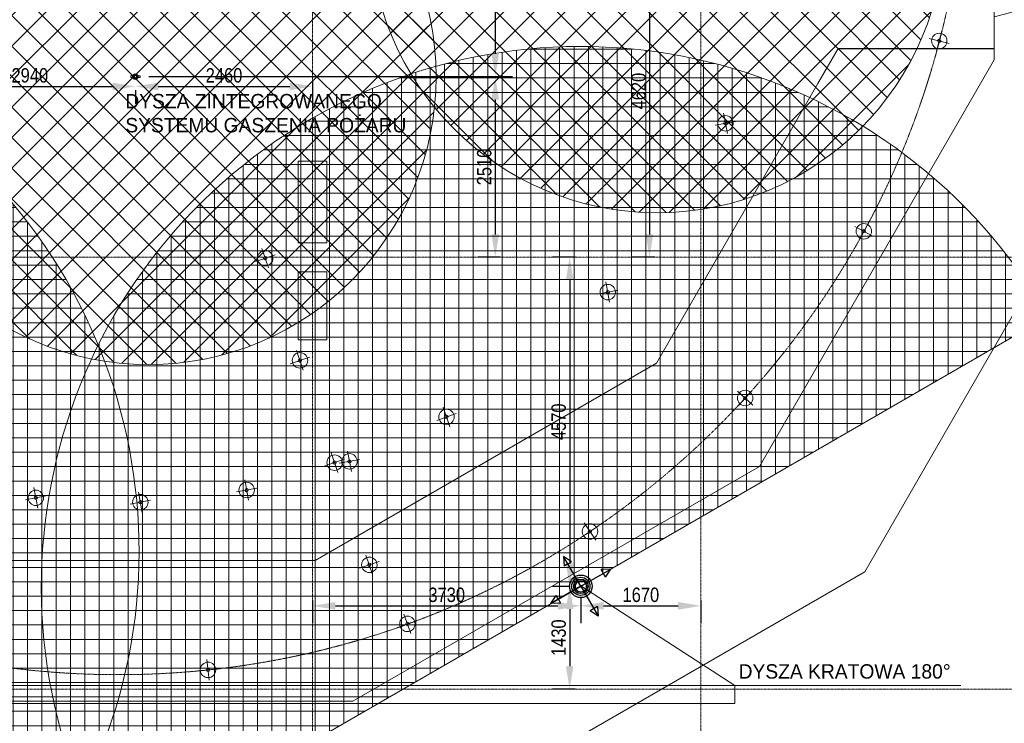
# Model space of a CAD drawing. Header units: centimetres. Extents: x -1589 to 108054, y -205274 to 31709.
# Tile 4 of 256: x 42002 to 55692, y -185036 to -175260. Entities that reach past the tile are written whole.
import ezdxf

# ---------------------------------------------------------------- set-up
doc = ezdxf.new("R2010")
doc.units = ezdxf.units.CM
doc.header["$LTSCALE"] = 0.01
doc.header["$MEASUREMENT"] = 0
doc.linetypes.add('Kropki i Kreski', pattern=[72, 36, -18, 0, -18])
for name, color, linetype in [('2_stropy.K_IR', 7, 'Continuous'), ('2_ściany wewnętrzne.ISTN', 7, 'Continuous'), ('2_ściany zewnętrzne.ISTN', 7, 'Continuous'), ('3_oświetlenie.K_IR', 7, 'Continuous'), ('4_osie.ISTN', 7, 'Continuous'), ('_KD', 7, 'Continuous'), ('_WOD-KAN', 7, 'Continuous')]:
    doc.layers.add(name, color=color, linetype=linetype)
for name, color, linetype, lineweight in [('A-ANNO-DIMS', 7, 'Continuous', 30), ('A-ANNO-NOTE', 7, 'Continuous', 30), ('A-DETL-GENF', 7, 'Continuous', 18), ('A-DETL-THIN', 7, 'Continuous', 18), ('F-SPRN', 7, 'Continuous', 18), ('P-PIPE', 7, 'Continuous', 9)]:
    doc.layers.add(name, color=color, linetype=linetype, lineweight=lineweight)
doc.styles.add('Arial Narrow', font='ARIALN.TTF', dxfattribs={"height": 200})
doc.styles.add('GENERATED_STYLE_1', font='txt')
doc.dimstyles.new('Przekątna', dxfattribs={"dimscale": 304.8, "dimtxt": 204.686195, "dimasz": 1.041667, "dimexe": 0.787402, "dimexo": 0.492126, "dimgap": 0.164042, "dimtad": 1, "dimdec": 0, "dimrnd": 10, "dimzin": 0, "dimdsep": 46, "dimtxsty": 'Arial Narrow', "dimsah": 1, "dimcen": 0.09, "dimazin": 0, "dimtfac": 1, "dimtdec": 4, "dimtix": 1, "dimtmove": 0, "dimatfit": 3, "dimfxl": 1, "dimtvp": 1, "dimtolj": 1, "dimtzin": 0, "dimarcsym": 2})
pattern_1 = [(0, (-62690.67, -200869.6), (0, 200), []), (90, (-62690.67, -200869.6), (-200, 1e-14), [])]
pattern_2 = [(45, (-62690.67, -200869.6), (-212.132, 212.132), []), (135, (-62690.67, -200869.6), (-212.132, -212.132), [])]

# ---------------------------------------------------------------- blocks, each defined once
blk = doc.blocks.new('VF Grate Nozzle Assembly1 - 20_ Grate Nozzle 90 Degree 2-1656473-Poziom płyty DIFFS_ RMS')
at = {"layer": 'F-SPRN', "color": 30, "true_color": 0xff8000}
blk.add_line((0, -7500), (0, 7500), dxfattribs=at)
for radius, start, end in [(7500, 270, 90), (76.2, 0, 180), (12.7, 0, 180), (76.2, 180, 0), (12.7, 180, 0)]:
    blk.add_arc((0, 0), radius, start, end, dxfattribs=at)
blk = doc.blocks.new('dysza DIFFS - dysza DIFFS-123941-Poziom płyty DIFFS_ RMS')
at = {"layer": 'F-SPRN', "color": 30, "true_color": 0xff8000}
for p, q in [((-27, 3), (-27, 0)), ((-27, 0), (-27, -3)), ((-19, 19), (-22, 16)), ((-17, 21), (-19, 19)), ((0, 27), (-3, 27)), ((3, 27), (0, 27)), ((19, 19), (17, 21)), ((22, 16), (19, 19)), ((27, 0), (27, 3)), ((27, -3), (27, 0)), ((-22, -16), (-19, -19)), ((-19, -19), (-17, -21)), ((-3, -27), (0, -27)), ((0, -27), (3, -27)), ((17, -21), (19, -19)), ((19, -19), (22, -16))]:
    blk.add_line(p, q, dxfattribs=at)
for centre, radius, start, end in [((0, 0), 37.5, 0, 180), ((0, 0), 37.5, 180, 0), ((0, 0), 33.8, 360, 180), ((0, 0), 33.8, 180, 360), ((0, 0), 26.9, 360, 180), ((-24, 3), 2.7, 105, 180), ((0, 0), 26.9, 180, 360), ((-20, 14), 2.7, 136, 196), ((0, 0), 20, 0, 180), ((0, 0), 20, 360, 180), ((0, 0), 20, 180, 0), ((0, 0), 20, 180, 360), ((-15, 19), 2.7, 61, 136), ((-15, 0), 1.01, 90, 270), ((-15, 0), 1.01, 270, 90), ((-11, 9), 1.01, 230, 50), ((-11, 9), 1.01, 50, 230), ((-3, 24), 2.7, 90, 150), ((0, 15), 1.01, 0, 180), ((0, 15), 1.01, 180, 360), ((3, 24), 2.7, 30, 90), ((11, 9), 1.01, 130, 310), ((11, 9), 1.01, 310, 130), ((15, 19), 2.7, 44, 119), ((15, 0), 1.01, 90, 270), ((15, 0), 1.01, 270, 90), ((20, 14), 2.7, 344, 44), ((24, 3), 2.7, 360, 75), ((-24, -3), 2.7, 180, 255), ((-20, -14), 2.7, 164, 224), ((-15, -19), 2.7, 224, 299), ((-11, -9), 1.01, 310, 130), ((-11, -9), 1.01, 130, 310), ((-3, -24), 2.7, 210, 270), ((0, -15), 1.01, 0, 180), ((0, -15), 1.01, 180, 360), ((3, -24), 2.7, 270, 330), ((11, -9), 1.01, 50, 230), ((11, -9), 1.01, 230, 50), ((15, -19), 2.7, 241, 316), ((20, -14), 2.7, 316, 16), ((24, -3), 2.7, 285, 360)]:
    blk.add_arc(centre, radius, start, end, dxfattribs=at)
blk = doc.blocks.new('Coupling - Grooved - Standard-V4-Poziom płyty DIFFS_ RMS')
at = {"layer": 'P-PIPE', "color": 30, "lineweight": 13, "true_color": 0xff8000}
for p, q in [((106236, 24831), (106236, 24806)), ((106253, 24831), (106236, 24831)), ((106236, 24806), (106253, 24806)), ((106253, 24831), (106266, 24831)), ((106266, 24806), (106253, 24806)), ((106337, 24831), (106350, 24831)), ((106350, 24806), (106337, 24806)), ((106367, 24831), (106350, 24831)), ((106350, 24806), (106367, 24806)), ((106367, 24806), (106367, 24831))]:
    blk.add_line(p, q, dxfattribs=at)
for start, end in [(0, 180), (166.6488, 180), (180, 0), (180, 193.3512), (160.5288, 163.5177), (196.4823, 199.4712), (17.0436, 19.4712), (340.5288, 342.9564), (0, 13.3512), (346.6488, 0)]:
    blk.add_arc((106301, 24818), 38.1, start, end, dxfattribs=at)
blk = doc.blocks.new('*D689')
at = {"layer": 'A-ANNO-DIMS', "color": 0, "lineweight": -2}
for p, q in [((50678, -173943), (50520, -173943)), ((50760, -174260), (50760, -178243)), ((50835, -178561), (50520, -178561))]:
    blk.add_line(p, q, dxfattribs=at)
at = {"layer": 'A-ANNO-DIMS', "color": 0}
for points in [[(50813, -174260), (50707, -174260), (50760, -173943)], [(50707, -178243), (50813, -178243), (50760, -178561)]]:
    blk.add_solid(points, dxfattribs=at)
at = {"layer": 'Defpoints', "color": 0}
for p in [(50828, -173943), (50760, -178561), (50985, -178561)]:
    blk.add_point(p, dxfattribs=at)
at = {"layer": 'A-ANNO-DIMS', "color": 0, "lineweight": 5, "insert": (50608, -176252), "char_height": 200, "attachment_point": 5, "rotation": 89.9999, "style": 'Arial Narrow'}
blk.add_mtext('\\A1;4620', dxfattribs=at)
blk = doc.blocks.new('*D692')
at = {"layer": 'A-ANNO-DIMS', "color": 0, "lineweight": -2}
for p, q in [((49804, -183283), (49804, -183644)), ((46074, -183329), (46074, -183644)), ((46392, -183404), (49486, -183404))]:
    blk.add_line(p, q, dxfattribs=at)
at = {"layer": 'A-ANNO-DIMS', "color": 0}
for points in [[(46392, -183351), (46392, -183457), (46074, -183404)], [(49486, -183457), (49486, -183351), (49804, -183404)]]:
    blk.add_solid(points, dxfattribs=at)
at = {"layer": 'Defpoints', "color": 0}
for p in [(49804, -183133), (46074, -183179), (49804, -183404)]:
    blk.add_point(p, dxfattribs=at)
at = {"layer": 'A-ANNO-DIMS', "color": 0, "lineweight": 5, "insert": (47939, -183252), "char_height": 200, "attachment_point": 5, "rotation": 359.9999, "style": 'Arial Narrow'}
blk.add_mtext('\\A1;3730', dxfattribs=at)
blk = doc.blocks.new('*D693')
at = {"layer": 'A-ANNO-DIMS', "color": 0, "lineweight": -2}
for p, q in [((49804, -183283), (49804, -183644)), ((50121, -183404), (51157, -183404)), ((51474, -183329), (51474, -183644))]:
    blk.add_line(p, q, dxfattribs=at)
at = {"layer": 'A-ANNO-DIMS', "color": 0}
for points in [[(50121, -183351), (50121, -183457), (49804, -183404)], [(51157, -183457), (51157, -183351), (51474, -183404)]]:
    blk.add_solid(points, dxfattribs=at)
at = {"layer": 'Defpoints', "color": 0}
for p in [(49804, -183133), (51474, -183179), (51474, -183404)]:
    blk.add_point(p, dxfattribs=at)
at = {"layer": 'A-ANNO-DIMS', "color": 0, "lineweight": 5, "insert": (50639, -183252), "char_height": 200, "attachment_point": 5, "rotation": 359.9999, "style": 'Arial Narrow'}
blk.add_mtext('\\A1;1670', dxfattribs=at)
blk = doc.blocks.new('*D694')
at = {"layer": 'A-ANNO-DIMS', "color": 0, "lineweight": -2}
for p, q in [((49724, -178561), (49409, -178561)), ((49649, -178878), (49649, -182815)), ((49646, -183133), (49409, -183133))]:
    blk.add_line(p, q, dxfattribs=at)
at = {"layer": 'A-ANNO-DIMS', "color": 0}
for points in [[(49702, -178878), (49596, -178878), (49649, -178561)], [(49596, -182815), (49702, -182815), (49649, -183133)]]:
    blk.add_solid(points, dxfattribs=at)
at = {"layer": 'Defpoints', "color": 0}
for p in [(49874, -178561), (49649, -183133), (49796, -183133)]:
    blk.add_point(p, dxfattribs=at)
at = {"layer": 'A-ANNO-DIMS', "color": 0, "lineweight": 5, "insert": (49497, -180847), "char_height": 200, "attachment_point": 5, "rotation": 89.9999, "style": 'Arial Narrow'}
blk.add_mtext('\\A1;4570', dxfattribs=at)
blk = doc.blocks.new('*D695')
at = {"layer": 'A-ANNO-DIMS', "color": 0, "lineweight": -2}
for p, q in [((49646, -183133), (49409, -183133)), ((49649, -183450), (49649, -184243)), ((49724, -184561), (49409, -184561))]:
    blk.add_line(p, q, dxfattribs=at)
at = {"layer": 'A-ANNO-DIMS', "color": 0}
for points in [[(49702, -183450), (49596, -183450), (49649, -183133)], [(49596, -184243), (49702, -184243), (49649, -184561)]]:
    blk.add_solid(points, dxfattribs=at)
at = {"layer": 'Defpoints', "color": 0}
for p in [(49796, -183133), (49649, -184561), (49874, -184561)]:
    blk.add_point(p, dxfattribs=at)
at = {"layer": 'A-ANNO-DIMS', "color": 0, "lineweight": 5, "insert": (49497, -183847), "char_height": 200, "attachment_point": 5, "rotation": 89.9999, "style": 'Arial Narrow'}
blk.add_mtext('\\A1;1430', dxfattribs=at)
blk = doc.blocks.new('*D708')
at = {"layer": 'A-ANNO-DIMS', "color": 0, "lineweight": -2}
for p, q in [((40674, -176112), (40674, -176427)), ((40992, -176187), (43293, -176187)), ((43611, -176239), (43611, -176427))]:
    blk.add_line(p, q, dxfattribs=at)
at = {"layer": 'A-ANNO-DIMS', "color": 0}
for points in [[(40992, -176134), (40992, -176239), (40674, -176187)], [(43293, -176239), (43293, -176134), (43611, -176187)]]:
    blk.add_solid(points, dxfattribs=at)
at = {"layer": 'Defpoints', "color": 0}
for p in [(40674, -175962), (43611, -176089), (43611, -176187)]:
    blk.add_point(p, dxfattribs=at)
at = {"layer": 'A-ANNO-DIMS', "color": 0, "lineweight": 5, "insert": (42143, -176034), "char_height": 200, "attachment_point": 5, "rotation": 359.9999, "style": 'Arial Narrow'}
blk.add_mtext('\\A1;2940', dxfattribs=at)
blk = doc.blocks.new('*D709')
at = {"layer": 'A-ANNO-DIMS', "color": 0, "lineweight": -2}
for p, q in [((43928, -176187), (45757, -176187)), ((46074, -176112), (46074, -176427)), ((43611, -176239), (43611, -176427))]:
    blk.add_line(p, q, dxfattribs=at)
at = {"layer": 'A-ANNO-DIMS', "color": 0}
for points in [[(43928, -176134), (43928, -176240), (43611, -176187)], [(45757, -176240), (45757, -176134), (46074, -176187)]]:
    blk.add_solid(points, dxfattribs=at)
at = {"layer": 'Defpoints', "color": 0}
for p in [(46074, -175962), (43611, -176089), (46074, -176187)]:
    blk.add_point(p, dxfattribs=at)
at = {"layer": 'A-ANNO-DIMS', "color": 0, "lineweight": 5, "insert": (44843, -176034), "char_height": 200, "attachment_point": 5, "rotation": 359.9999, "style": 'Arial Narrow'}
blk.add_mtext('\\A1;2460', dxfattribs=at)
blk = doc.blocks.new('*D710')
at = {"layer": 'A-ANNO-DIMS', "color": 0, "lineweight": -2}
for p, q in [((48688, -172561), (48374, -172561)), ((48614, -172878), (48614, -175734)), ((43798, -176051), (48854, -176051))]:
    blk.add_line(p, q, dxfattribs=at)
at = {"layer": 'A-ANNO-DIMS', "color": 0}
for points in [[(48667, -172878), (48561, -172878), (48614, -172561)], [(48561, -175734), (48667, -175734), (48614, -176051)]]:
    blk.add_solid(points, dxfattribs=at)
at = {"layer": 'Defpoints', "color": 0}
for p in [(48838, -172561), (43648, -176051), (48614, -176051)]:
    blk.add_point(p, dxfattribs=at)
at = {"layer": 'A-ANNO-DIMS', "color": 0, "lineweight": 5, "insert": (48462, -174306), "char_height": 200, "attachment_point": 5, "rotation": 89.9999, "style": 'Arial Narrow'}
blk.add_mtext('\\A1;3490', dxfattribs=at)
blk = doc.blocks.new('*D711')
at = {"layer": 'A-ANNO-DIMS', "color": 0, "lineweight": -2}
for p, q in [((43798, -176051), (48854, -176051)), ((48614, -176369), (48614, -178243)), ((48688, -178561), (48374, -178561))]:
    blk.add_line(p, q, dxfattribs=at)
at = {"layer": 'A-ANNO-DIMS', "color": 0}
for points in [[(48667, -176369), (48561, -176369), (48614, -176051)], [(48561, -178243), (48667, -178243), (48614, -178561)]]:
    blk.add_solid(points, dxfattribs=at)
at = {"layer": 'Defpoints', "color": 0}
for p in [(43648, -176051), (48614, -178561), (48838, -178561)]:
    blk.add_point(p, dxfattribs=at)
at = {"layer": 'A-ANNO-DIMS', "color": 0, "lineweight": 5, "insert": (48462, -177306), "char_height": 200, "attachment_point": 5, "rotation": 89.9999, "style": 'Arial Narrow'}
blk.add_mtext('\\A1;2510', dxfattribs=at)

msp = doc.modelspace()

# ---------------------------------------------------------------- hatches: boundary and pattern name
at = {"layer": 'A-DETL-GENF', "true_color": 0x34cb9d}
h = msp.add_hatch(dxfattribs=at)
h.set_pattern_fill('FP_7', color=113, style=0, pattern_type=2)
h.set_pattern_definition(pattern_1)
h.paths.add_polyline_path([(42656.57172, -186389.12222), (42804.12359, -186121.07182), (42940.61927, -185847.22605), (43065.83158, -185568.04072), (43179.55211, -185283.98049), (43281.59159, -184995.51815), (43371.78018, -184703.13383), (43449.96777, -184407.31417), (43516.02423, -184108.55152), (43569.83961, -183807.34316), (43611.32434, -183504.19041), (43640.40938, -183199.59783), (43657.04631, -182894.07241), (43661.20744, -182588.12264), (43652.88586, -182282.25776), (43632.0954, -181976.98685), (43598.87068, -181672.818), (43553.26698, -181370.25746), (43495.36023, -181069.80883), (43425.24679, -180771.97216), (43343.04336, -180477.24319), (43248.88676, -180186.11244), (43142.93371, -179899.0645), (43025.36055, -179616.5771), (42896.36297, -179339.12044), (42756.15569, -179067.15631), (42604.97205, -178801.13736), (42443.06368, -178541.50636), (42270.70008, -178288.69544), (42088.16812, -178043.12537), (41895.77161, -177805.20489), (41693.83076, -177575.32999), (41482.68171, -177353.88327), (41262.67587, -177141.23331), (41034.17943, -176937.73405), (40797.57269, -176743.72419), (40553.24948, -176559.52663), (40301.61643, -176385.44796), (40043.09237, -176221.77792), (39778.10758, -176068.78891), (39507.10311, -175926.73558), (39230.53001, -175795.85435), (38948.84862, -175676.36307), (38662.52776, -175568.46061), (38372.04399, -175472.32658), (38077.88079, -175388.12097), (37780.52776, -175315.98393), (37480.47982, -175256.03554), (37178.23638, -175208.37557), (36874.30048, -175173.08334), (36569.17799, -175150.2176), (36263.37677, -175139.8164), (35957.40578, -175141.89706), (35651.77429, -175156.45611), (35346.99099, -175183.46932), (35043.56316, -175222.89173), (34741.99583, -175274.65773), (34442.79092, -175338.68115), (34146.44644, -175414.85543), (33853.45562, -175503.0538), (33564.30611, -175603.12945), (33279.47918, -175714.91581), (32999.44888, -175838.22684), (32724.68131, -175972.85728), (32455.63379, -176118.58307), (32192.75412, -176275.16165), (31936.47983, -176442.33241), (31687.23748, -176619.81712), (31445.4419, -176807.32037), (31211.49553, -177004.53009), (30985.78776, -177211.11802), (30768.69425, -177426.74033), (30560.57633, -177651.03814), (30361.7804, -177883.63813), (30172.63734, -178124.15315), (29993.46194, -178372.18289), (29824.55244, -178627.31453), (29666.18997, -178889.12343), (42556.69319, -186331.45734)])
h.paths.add_polyline_path([(32988.24627, -173493.71959), (33294.11115, -173485.39801), (33599.38207, -173464.60757), (33903.55092, -173431.38286), (34206.11146, -173385.77918), (34506.56009, -173327.87244), (34804.39676, -173257.75901), (35099.12574, -173175.5556), (35390.25649, -173081.39901), (35677.30444, -172975.44597), (35959.79184, -172857.87283), (36237.24851, -172728.87526), (36509.21265, -172588.66799), (36775.2316, -172437.48436), (37034.86261, -172275.57601), (37287.67354, -172103.21242), (37533.24361, -171920.68047), (37771.1641, -171728.28396), (38001.03901, -171526.34313), (38222.48574, -171315.19409), (38451.45718, -171076.86191), (38638.63498, -170866.69182), (38832.64486, -170630.0851), (39016.84242, -170385.76189), (39190.9211, -170134.12885), (39354.59116, -169875.6048), (39507.58017, -169610.62002), (39649.63352, -169339.61555), (39780.51476, -169063.04246), (39900.00605, -168781.36107), (40007.90852, -168495.04022), (40104.04257, -168204.55645), (40188.2482, -167910.39325), (40260.38524, -167613.04023), (40320.33365, -167312.9923), (40367.99364, -167010.74885), (40403.28588, -166706.81295), (40426.15163, -166401.69047), (40436.55284, -166095.88924), (40434.4722, -165789.91826), (40419.91316, -165484.28677), (40392.89996, -165179.50346), (40353.47757, -164876.07563), (40301.71158, -164574.5083), (40231.15021, -164249.86842), (40161.5139, -163978.95891), (40073.31555, -163685.96808), (39973.23992, -163396.81857), (39861.45356, -163111.99163), (39738.14255, -162831.96133), (39603.51212, -162557.19375), (39457.78635, -162288.14622), (39301.20778, -162025.26655), (39134.03703, -161768.99225), (38956.55233, -161519.74989), (38769.04908, -161277.9543), (38571.83938, -161044.00792), (38365.25146, -160818.30014), (38149.62916, -160601.20662), (37925.33135, -160393.0887), (37692.73138, -160194.29276), (37452.21637, -160005.14968), (37204.18664, -159825.97428), (36949.055, -159657.06477), (36687.24611, -159498.70228), (29187.24674, -172489.0837), (29455.29713, -172636.63558), (29729.14289, -172773.13127), (30008.32822, -172898.34359), (30292.38845, -173012.06414), (30580.85078, -173114.10363), (30873.2351, -173204.29223), (31169.05476, -173282.47984), (31467.8174, -173348.53631), (31769.02576, -173402.3517), (32072.17851, -173443.83644), (32376.77108, -173472.92149), (32682.29651, -173489.55844)])
h.paths.add_polyline_path([(53378.31836, -172719.47056), (53684.26812, -172715.30947), (53989.79355, -172698.67258), (54294.38612, -172669.58758), (54597.53888, -172628.10289), (54898.74725, -172574.28755), (55197.50991, -172508.23113), (55493.32958, -172430.04358), (55785.71392, -172339.85503), (56074.17626, -172237.81559), (56358.23651, -172124.09509), (56637.42186, -171998.88282), (56911.26764, -171862.38718), (57179.31807, -171714.83534), (49679.32097, -158724.45261), (49417.51204, -158882.81505), (49162.38038, -159051.72452), (48914.35062, -159230.89988), (48673.83557, -159420.04291), (48441.23556, -159618.83881), (48216.93773, -159826.9567), (48001.31539, -160044.05018), (47794.72742, -160269.75792), (47597.51768, -160503.70427), (47410.0144, -160745.49983), (47232.52965, -160994.74216), (47065.35885, -161251.01642), (46908.78024, -161513.89607), (46763.05442, -161782.94357), (46628.42394, -162057.71113), (46505.11288, -162337.7414), (46393.32648, -162622.56832), (46293.25079, -162911.71782), (46205.05239, -163204.70863), (46128.87806, -163501.0531), (46064.8546, -163800.258), (46013.08857, -164101.82532), (45973.66612, -164405.25315), (45946.65287, -164710.03644), (45932.09378, -165015.66793), (45930.01308, -165321.63892), (45940.41424, -165627.44014), (45963.27994, -165932.56263), (45998.57213, -166236.49854), (46046.23206, -166538.74199), (46106.18041, -166838.78994), (46178.31741, -167136.14297), (46262.52298, -167430.30618), (46358.65698, -167720.78997), (46466.5594, -168007.11084), (46586.05064, -168288.79225), (46716.93183, -168565.36536), (46858.98513, -168836.36985), (47011.9741, -169101.35466), (47175.64411, -169359.87874), (47349.72275, -169611.51181), (47533.92027, -169855.83506), (47727.93011, -170092.44181), (47931.42934, -170320.93828), (48144.07927, -170540.94415), (48365.52596, -170752.09323), (48595.40083, -170954.03411), (48833.32129, -171146.43065), (49078.89133, -171328.96264), (49331.70223, -171501.32628), (49591.33321, -171663.23467), (49857.35214, -171814.41835), (50129.31625, -171954.62567), (50406.7729, -172083.62328), (50689.26028, -172201.19648), (50976.30821, -172307.14957), (51267.43894, -172401.3062), (51562.16791, -172483.50967), (51860.00456, -172553.62315), (52160.45319, -172611.52995), (52463.01372, -172657.13368), (52767.18257, -172690.35844), (53072.45348, -172711.14894)])
at = {"layer": 'A-DETL-GENF', "true_color": 0x0080ff}
h = msp.add_hatch(dxfattribs=at)
h.set_pattern_fill('FP_8', color=150, style=0, pattern_type=2)
h.set_pattern_definition(pattern_2)
h.paths.add_polyline_path([(50865.02155, -177942.53513), (51089.30334, -177936.24239), (51312.87945, -177917.38397), (51535.04644, -177886.0192), (51755.10528, -177842.24678), (51972.36359, -177786.20442), (52186.1378, -177718.06845), (52395.75528, -177638.05326), (52600.55651, -177546.4106), (52799.8971, -177443.42882), (52993.14986, -177329.43193), (53179.70673, -177204.7786), (53358.98076, -177069.86106), (53530.40786, -176925.10379), (53693.44867, -176770.96225), (53847.59021, -176607.92144), (53992.34748, -176436.49434), (54127.26502, -176257.22031), (54251.91835, -176070.66344), (54368.90732, -175871.61893), (54468.89702, -175678.07009), (54560.53968, -175473.26886), (54640.55487, -175263.65138), (54708.69084, -175049.87717), (54764.7332, -174832.61886), (54808.50562, -174612.56002), (54839.87039, -174390.39303), (54858.72881, -174166.81692), (54865.02155, -173942.53513), (54858.72881, -173718.25334), (54839.87039, -173494.67722), (54808.50562, -173272.51024), (54764.7332, -173052.45139), (54708.69084, -172835.19308), (54640.55487, -172621.41888), (54560.53968, -172411.8014), (54468.89702, -172207.00017), (54365.91524, -172007.65958), (54251.91835, -171814.40682), (54127.26502, -171627.84994), (53992.34748, -171448.57592), (53847.59021, -171277.14882), (53693.44867, -171114.108), (53530.40786, -170959.96647), (53358.98076, -170815.2092), (53179.70673, -170680.29165), (52993.14986, -170555.63833), (52799.8971, -170441.64144), (52600.55651, -170338.65966), (52395.75528, -170247.017), (52186.1378, -170167.00181), (51972.36359, -170098.86584), (51755.10528, -170042.82348), (51535.04644, -169999.05106), (51312.87945, -169967.68629), (51089.30334, -169948.82787), (50865.02155, -169942.53513), (50640.73976, -169948.82787), (50417.16364, -169967.68629), (50194.99666, -169999.05106), (49974.93781, -170042.82348), (49740.85619, -170104.22791), (49543.9053, -170167.00181), (49334.28782, -170247.017), (49129.48659, -170338.65966), (48930.146, -170441.64144), (48736.89324, -170555.63833), (48550.33636, -170680.29165), (48371.06234, -170815.2092), (48199.63524, -170959.96647), (48036.59442, -171114.108), (47882.45289, -171277.14882), (47737.69562, -171448.57592), (47602.77807, -171627.84994), (47478.12475, -171814.40682), (47364.12786, -172007.65958), (47261.14608, -172207.00017), (47169.50342, -172411.8014), (47089.48823, -172621.41888), (47021.35226, -172835.19308), (46965.3099, -173052.45139), (46921.53747, -173272.51024), (46890.17271, -173494.67722), (46871.31429, -173718.25334), (46865.02155, -173942.53513), (46871.31429, -174166.81692), (46890.17271, -174390.39303), (46921.53747, -174612.56002), (46965.3099, -174832.61886), (47021.35226, -175049.87717), (47089.48823, -175263.65138), (47169.50342, -175473.26886), (47261.14608, -175678.07009), (47364.12786, -175877.41068), (47478.12475, -176070.66344), (47602.77807, -176257.22031), (47737.69562, -176436.49434), (47882.45289, -176607.92144), (48036.59442, -176770.96225), (48199.63524, -176925.10379), (48371.06234, -177069.86106), (48550.33636, -177204.7786), (48736.89324, -177329.43193), (48930.146, -177443.42882), (49129.48659, -177546.4106), (49334.28782, -177638.05326), (49543.9053, -177718.06845), (49757.6795, -177786.20442), (49974.93781, -177842.24678), (50194.99666, -177886.0192), (50417.16364, -177917.38397), (50640.73976, -177936.24239), (50767.16519, -177939.78954)])
h = msp.add_hatch(dxfattribs=at)
h.set_pattern_fill('FP_8', color=150, style=0, pattern_type=2)
h.set_pattern_definition(pattern_2)
h.paths.add_polyline_path([(43791.99228, -180051.20523), (44016.27407, -180044.91249), (44239.85019, -180026.05407), (44462.01718, -179994.68931), (44682.07602, -179950.91688), (44899.33433, -179894.87452), (45113.10853, -179826.73855), (45322.72601, -179746.72336), (45527.52724, -179655.0807), (45726.86783, -179552.09892), (45920.12059, -179438.10203), (46106.67747, -179313.44871), (46285.95149, -179178.53116), (46457.37859, -179033.77389), (46620.41941, -178879.63236), (46774.56094, -178716.59154), (46919.31821, -178545.16444), (47054.23576, -178365.89042), (47178.88908, -178179.33354), (47292.88597, -177986.08078), (47395.86775, -177786.74019), (47487.51041, -177581.93896), (47567.5256, -177372.32148), (47635.66157, -177158.54728), (47691.70393, -176941.28897), (47735.47636, -176721.23013), (47766.84112, -176499.06314), (47785.69954, -176275.48702), (47791.99228, -176051.20523), (47785.69954, -175826.92344), (47766.84112, -175603.34733), (47735.47636, -175381.18034), (47691.70393, -175161.1215), (47635.66157, -174943.86319), (47567.5256, -174730.08899), (47487.51041, -174520.4715), (47395.86775, -174315.67028), (47292.88597, -174116.32968), (47178.88908, -173923.07693), (47054.23576, -173736.52005), (46910.89322, -173547.26883), (46774.56094, -173385.81892), (46620.41941, -173222.77811), (46457.37859, -173068.63657), (46285.95149, -172923.8793), (46106.67747, -172788.96176), (45920.12059, -172664.30844), (45726.86783, -172550.31155), (45527.52724, -172447.32976), (45322.72601, -172355.6871), (45113.10853, -172275.67191), (44899.33433, -172207.53595), (44682.07602, -172151.49358), (44462.01718, -172107.72116), (44239.85019, -172076.35639), (44016.27407, -172057.49797), (43791.99228, -172051.20523), (43567.71049, -172057.49797), (43344.13438, -172076.35639), (43121.96739, -172107.72116), (42901.90855, -172151.49358), (42684.65024, -172207.53595), (42470.87603, -172275.67191), (42261.25855, -172355.6871), (42056.45733, -172447.32976), (41857.11673, -172550.31155), (41663.86398, -172664.30844), (41477.3071, -172788.96176), (41298.03307, -172923.8793), (41126.60597, -173068.63657), (40963.56516, -173222.77811), (40809.42362, -173385.81892), (40664.66635, -173557.24603), (40529.74881, -173736.52005), (40405.09549, -173923.07693), (40291.09859, -174116.32968), (40188.11681, -174315.67028), (40096.47415, -174520.4715), (40016.45896, -174730.08899), (39948.32299, -174943.86319), (39892.28063, -175161.1215), (39848.50821, -175381.18034), (39817.14344, -175603.34733), (39798.28502, -175826.92344), (39791.99228, -176051.20523), (39798.28502, -176275.48702), (39817.14344, -176499.06314), (39848.50821, -176721.23013), (39892.28063, -176941.28897), (39948.32299, -177158.54728), (40016.45896, -177372.32148), (40096.47415, -177581.93896), (40188.11681, -177786.74019), (40291.09859, -177986.08078), (40416.21097, -178195.96903), (40529.74881, -178365.89042), (40664.66635, -178545.16444), (40809.42362, -178716.59154), (40963.56516, -178879.63236), (41126.60597, -179033.77389), (41298.03307, -179178.53116), (41477.3071, -179313.44871), (41663.86398, -179438.10203), (41857.11673, -179552.09892), (42056.45733, -179655.0807), (42261.25855, -179746.72336), (42470.87603, -179826.73855), (42684.65024, -179894.87452), (42901.90855, -179950.91688), (43121.96739, -179994.68931), (43344.13438, -180026.05407), (43567.71049, -180044.91249)])
at = {"layer": 'A-DETL-GENF', "true_color": 0x34cb9d}
h = msp.add_hatch(dxfattribs=at)
h.set_pattern_fill('FP_7', color=113, style=0, pattern_type=2)
h.set_pattern_definition(pattern_1)
h.paths.add_polyline_path([(43308.73192, -186882.67528), (56299.11401, -179382.67707), (56140.75155, -179120.86816), (55971.84206, -178865.73651), (55792.66667, -178617.70676), (55603.52362, -178377.19173), (55404.7277, -178144.59174), (55196.6098, -177920.29392), (54979.5163, -177704.6716), (54753.80853, -177498.08365), (54519.86217, -177300.87393), (54278.0666, -177113.37067), (54028.82425, -176935.88595), (53772.54998, -176768.71517), (53509.67031, -176612.13658), (53240.62279, -176466.41078), (52965.85523, -176331.78032), (52685.82494, -176208.46929), (52400.99801, -176096.68291), (52111.84851, -175996.60725), (51818.85769, -175908.40887), (51522.51321, -175832.23457), (51223.30831, -175768.21114), (50921.74098, -175716.44513), (50618.31315, -175677.02271), (50313.52985, -175650.00948), (50007.89836, -175635.45042), (49701.92738, -175633.36975), (49396.12615, -175643.77093), (49091.00367, -175666.63666), (48787.06776, -175701.92887), (48484.82431, -175749.58883), (48184.77638, -175809.53721), (47887.42335, -175881.67423), (47593.26014, -175965.87983), (47302.77637, -176062.01385), (47016.4555, -176169.91629), (46734.77411, -176289.40756), (46458.201, -176420.28878), (46187.19652, -176562.3421), (45922.21173, -176715.33109), (45663.68766, -176879.00112), (45412.0546, -177053.07978), (45167.73138, -177237.27732), (44931.12464, -177431.28718), (44702.62819, -177634.78643), (44482.62234, -177847.43638), (44271.47327, -178068.88309), (44069.53242, -178298.75798), (43877.13589, -178536.67845), (43694.60392, -178782.24851), (43522.24031, -179035.05943), (43360.33194, -179294.69042), (43209.14828, -179560.70936), (43068.94098, -179832.67349), (42939.9434, -180110.13014), (42822.37023, -180392.61753), (42716.41716, -180679.66547), (42622.26055, -180970.79621), (42540.05711, -181265.52518), (42469.94365, -181563.36185), (42412.03688, -181863.81048), (42366.43318, -182166.37101), (42333.20844, -182470.53986), (42312.41797, -182775.81077), (42304.09637, -183081.67565), (42308.25749, -183387.62542), (42324.89441, -183693.15085), (42353.97943, -183997.74342), (42395.46415, -184300.89617), (42449.27951, -184602.10454), (42515.33596, -184900.86719), (42593.52354, -185196.68686), (42683.71211, -185489.07118), (42785.75158, -185777.53352), (42899.4721, -186061.59376), (43024.68439, -186340.7791), (43161.18006, -186614.62487)])

# ---------------------------------------------------------------- linework, layer by layer
at = {"layer": '2_stropy.K_IR', "color": 8, "linetype": 'Continuous', "lineweight": 5, "ltscale": 10, "flags": 128}
for points in [[(40636.48181, -182771.72891), (46112.29129, -182771.72891), (50854.48205, -180033.82354), (53376.30014, -175665.90811), (55549.38627, -175665.90811), (55549.38388, -169449.92943), (53381.13646, -169449.92948), (50854.48138, -165073.63488), (46110.81755, -162341.22821), (40637.95553, -162341.22821), (35894.29067, -165073.63437), (33156.3853, -169815.82516), (33156.38595, -175291.63499), (35894.29068, -180033.82418)], [(31282.34537, -175959.70227), (34461.66672, -181466.4834), (40112.38616, -184728.62943), (46636.38576, -184728.62943), (52287.1056, -181466.24698), (55549.38627, -175816.01161), (55549.38614, -175221.07186), (57549.38662, -174696.03466), (57549.38654, -176351.73816), (53751.30874, -182930.62743), (47172.27418, -186728.72981), (39576.49815, -186728.72981), (32997.37677, -182930.57729), (29550.38142, -176959.71776)]]:
    msp.add_lwpolyline(points, close=True, dxfattribs=at)
msp.add_lwpolyline([(33156.30494, -175291.77399), (35894.29068, -180033.82418), (40636.48181, -182771.72891), (46112.29129, -182771.72891), (50854.48205, -180033.82354), (53099.28595, -176145.78299), (53381.02122, -175657.72962), (55549.38627, -175657.72943), (55549.38627, -175816.01161), (52287.1056, -181466.24698), (46636.38576, -184728.62943), (40112.38616, -184728.62943), (34461.66672, -181466.4834)], dxfattribs=at)
at = {"layer": '2_ściany wewnętrzne.ISTN', "color": 8, "linetype": 'Continuous', "lineweight": 5, "ltscale": 10, "flags": 128}
for points in [[(46274.38766, -177223.31866), (45874.38766, -177223.31866)], [(45874.38766, -177223.31866), (45874.38766, -178360.66342)], [(46274.38766, -178360.66342), (46274.38766, -177223.31866)], [(45874.38766, -178360.66342), (46274.38766, -178360.66342)], [(45874.38766, -178760.66342), (45874.38766, -179707.34841)], [(46274.38766, -178760.66342), (45874.38766, -178760.66342)], [(46274.38766, -179707.34841), (46274.38766, -178760.66342)], [(45874.38766, -179707.34841), (46274.38766, -179707.34841)]]:
    msp.add_lwpolyline(points, dxfattribs=at)
at = {"layer": '2_ściany zewnętrzne.ISTN', "color": 8, "linetype": 'Continuous', "lineweight": 5, "ltscale": 10, "flags": 128}
for points in [[(51943.77279, -184510.66342), (34793.6724, -184510.66342)], [(51943.77279, -184760.66342), (51943.77279, -184510.66342)], [(34793.6724, -184760.66342), (51943.77279, -184760.66342)]]:
    msp.add_lwpolyline(points, dxfattribs=at)
at = {"layer": '3_oświetlenie.K_IR', "color": 8, "linetype": 'Continuous', "lineweight": 5, "ltscale": 10}
for p, q in [((54751.33488, -175694.46003), (54824.35982, -175416.18292)), ((54648.7088, -175518.80901), (54926.9859, -175591.83394)), ((51842.08552, -176840.29292), (51789.19466, -176557.4974)), ((51957.03785, -176672.44973), (51674.24233, -176725.34059)), ((53670.66484, -178326.07499), (53808.16408, -178073.36023)), ((53613.05708, -178130.96799), (53865.77184, -178268.46723)), ((45370.12089, -178436.73232), (45462.63727, -178709.15021)), ((45280.17013, -178619.19946), (45552.58803, -178526.68307)), ((50204.91951, -179186.24183), (50152.02865, -178903.4463)), ((50319.87185, -179018.39863), (50037.07632, -179071.28949)), ((45852.48098, -179857.0593), (45944.99737, -180129.47719)), ((45762.53023, -180039.52644), (46034.94812, -179947.01005)), ((51982.36706, -180419.37334), (52194.8325, -180613.35589)), ((51991.6085, -180622.59733), (52185.59105, -180410.1319)), ((47984.69859, -180915.16215), (47888.133, -180644.15322)), ((48071.92026, -180731.3749), (47800.91133, -180827.94048)), ((46613.68015, -181538.25831), (46560.78929, -181255.46278)), ((46244.89033, -181459.85342), (46517.30822, -181367.33703)), ((46334.84108, -181277.38628), (46427.35747, -181549.80417)), ((46728.63248, -181370.41511), (46445.83696, -181423.30597)), ((45184.43018, -181936.34556), (45131.53932, -181653.55003)), ((42252.76938, -182044.44421), (42199.87852, -181761.64868)), ((45299.38252, -181768.50236), (45016.58699, -181821.39323)), ((42367.72171, -181876.60101), (42084.92619, -181929.49188)), ((43821.0505, -181937.78546), (43538.25498, -181990.67632)), ((43706.09817, -182105.62865), (43653.20731, -181822.83313)), ((49811.74759, -182450.56037), (50050.93979, -182290.69204)), ((49851.40953, -182251.0301), (50011.27785, -182490.2223)), ((46817.20118, -182697.71326), (46909.71757, -182970.13116)), ((46727.25043, -182880.1804), (46999.66832, -182787.66402)), ((47344.02718, -183519.48925), (47442.00733, -183789.99005)), ((47257.76686, -183703.72973), (47528.26765, -183605.74957)), ((44605.94371, -184151.03072), (44636.34144, -184437.11946)), ((44478.0982, -184309.27395), (44764.18694, -184278.87622))]:
    msp.add_line(p, q, dxfattribs=at)
at = {"layer": '3_oświetlenie.K_IR', "color": 8, "linetype": 'Kropki i Kreski', "lineweight": 5, "ltscale": 10}
msp.add_circle((43374.38799, -172560.22371), 11800, dxfattribs=at)
at = {"layer": '3_oświetlenie.K_IR', "color": 8, "linetype": 'Continuous', "lineweight": 5, "ltscale": 10}
for centre, radius in [((54787.84735, -175555.32148), 107.50002), ((54787.84735, -175555.32148), 22.97504), ((51815.64009, -176698.89516), 107.5), ((51815.64009, -176698.89516), 22.97504), ((53739.41446, -178199.71761), 107.50002), ((53739.41446, -178199.71761), 22.97504), ((45416.37908, -178572.94127), 107.50002), ((45416.37908, -178572.94127), 22.97504), ((50178.47408, -179044.84406), 107.5), ((50178.47408, -179044.84406), 22.97504), ((45898.73918, -179993.26825), 107.50002), ((45898.73918, -179993.26825), 22.97504), ((52088.59978, -180516.36461), 107.50002), ((52088.59978, -180516.36461), 22.97504), ((47936.41579, -180779.65769), 107.5), ((47936.41579, -180779.65769), 22.97504), ((46381.09928, -181413.59523), 107.50002), ((46381.09928, -181413.59523), 22.97504), ((46587.23472, -181396.86054), 107.5), ((46587.23472, -181396.86054), 22.97504), ((42226.32395, -181903.04645), 107.5), ((45157.98475, -181794.9478), 107.5), ((45157.98475, -181794.9478), 22.97504), ((42226.32395, -181903.04645), 22.97504), ((43679.65274, -181964.23089), 107.5), ((43679.65274, -181964.23089), 22.97504), ((49931.34369, -182370.6262), 107.50002), ((49931.34369, -182370.6262), 22.97504), ((46863.45938, -182833.92221), 107.50002), ((46863.45938, -182833.92221), 22.97504), ((47393.01726, -183654.73965), 107.50002), ((47393.01726, -183654.73965), 22.97504), ((44621.14257, -184294.07509), 107.50002), ((44621.14257, -184294.07509), 22.97504)]:
    msp.add_circle(centre, radius, dxfattribs=at)
at = {"layer": '4_osie.ISTN', "color": 7, "linetype": 'Kropki i Kreski', "lineweight": 0, "ltscale": 10}
for p, q in [((46074.38766, -189505.19489), (46074.38766, -152305.10066)), ((51474.38766, -189505.19489), (51474.38766, -152305.10066)), ((64213.19484, -178560.66342), (23489.03617, -178560.66342)), ((64213.19484, -184560.66342), (23489.03617, -184560.66342))]:
    msp.add_line(p, q, dxfattribs=at)
at = {"layer": '_KD', "lineweight": 5}
msp.add_lwpolyline([(49818.68675, -183135.79419), (51943.77279, -184510.66342), (55086.96293, -184510.66342)], dxfattribs=at)
at = {"layer": 'A-ANNO-NOTE', "color": 30, "lineweight": 30, "true_color": 0xff8000}
for p, q in [((49803.92296, -183132.67617), (49563.71696, -182716.62704)), ((49563.71696, -182716.62704), (49571.76232, -182850.66507)), ((49675.7746, -182790.61357), (49563.71696, -182716.62704)), ((49803.92296, -183132.67617), (49563.71696, -182716.62704)), ((49563.71696, -182716.62704), (49571.76232, -182850.66507)), ((49675.7746, -182790.61357), (49563.71696, -182716.62704)), ((49803.92296, -183132.67617), (49563.71696, -182716.62704)), ((49563.71696, -182716.62704), (49571.76232, -182850.66507)), ((49675.7746, -182790.61357), (49563.71696, -182716.62704)), ((49623.76846, -182820.63932), (49571.76232, -182850.66507)), ((49623.76846, -182820.63932), (49571.76232, -182850.66507)), ((49623.76846, -182820.63932), (49571.76232, -182850.66507)), ((49623.76846, -182820.63932), (49675.7746, -182790.61357)), ((49623.76846, -182820.63932), (49675.7746, -182790.61357)), ((49623.76846, -182820.63932), (49675.7746, -182790.61357)), ((49803.92296, -183132.67617), (50219.9721, -182892.47017)), ((49803.92296, -183132.67617), (50219.9721, -182892.47017)), ((50219.9721, -182892.47017), (50085.93406, -182900.51553)), ((50219.9721, -182892.47017), (50085.93406, -182900.51553)), ((50145.98556, -183004.52781), (50219.9721, -182892.47017)), ((50145.98556, -183004.52781), (50219.9721, -182892.47017)), ((50145.98556, -183004.52781), (50085.93406, -182900.51553)), ((50145.98556, -183004.52781), (50085.93406, -182900.51553)), ((49803.92296, -183132.67617), (49387.87383, -183372.88218)), ((49803.92296, -183132.67617), (49387.87383, -183372.88218)), ((49803.92296, -183132.67617), (49387.87383, -183372.88218)), ((49803.92296, -183132.67617), (50044.12897, -183548.72531)), ((49387.87383, -183372.88218), (49461.86037, -183260.82453)), ((49387.87383, -183372.88218), (49461.86037, -183260.82453)), ((49387.87383, -183372.88218), (49461.86037, -183260.82453)), ((49491.88612, -183312.83067), (49461.86037, -183260.82453)), ((49491.88612, -183312.83067), (49461.86037, -183260.82453)), ((49491.88612, -183312.83067), (49461.86037, -183260.82453)), ((49521.91187, -183364.83682), (49387.87383, -183372.88218)), ((49521.91187, -183364.83682), (49387.87383, -183372.88218)), ((49521.91187, -183364.83682), (49387.87383, -183372.88218)), ((49491.88612, -183312.83067), (49521.91187, -183364.83682)), ((49491.88612, -183312.83067), (49521.91187, -183364.83682)), ((49491.88612, -183312.83067), (49521.91187, -183364.83682)), ((50036.08361, -183414.68727), (49932.07132, -183474.73877)), ((50036.08361, -183414.68727), (50044.12897, -183548.72531)), ((50044.12897, -183548.72531), (49932.07132, -183474.73877))]:
    msp.add_line(p, q, dxfattribs=at)
for radius in [157.16373, 157.16373, 157.16373, 127.35748, 127.35748, 127.35748, 101.53935, 101.53935, 101.53935, 81.67856, 81.67856, 81.67856]:
    msp.add_circle((49803.92296, -183132.67617), radius, dxfattribs=at)
at = {"layer": 'A-DETL-THIN'}
msp.add_line((43308.73192, -186882.67528), (56299.11401, -179382.67707), dxfattribs=at)
for centre, radius, start, end in [((43791.99228, -176051.20523), 4000, 0, 180), ((50865.02155, -173942.53513), 4000, 180, 0), ((36161.38085, -182639.12283), 7500, 330.000005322, 150.000005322), ((49803.92296, -183132.67617), 7500, 29.999992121, 209.999992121), ((43791.99228, -176051.20523), 4000, 180, 0)]:
    msp.add_arc(centre, radius, start, end, dxfattribs=at)

# ---------------------------------------------------------------- block references
at = {"layer": 'F-SPRN', "color": 30, "true_color": 0xff8000}
for p, rotation in [((36161.38085, -182639.12283), 60.00000532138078), ((49803.92296, -183132.67617), 119.9999921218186)]:
    msp.add_blockref('VF Grate Nozzle Assembly1 - 20_ Grate Nozzle 90 Degree 2-1656473-Poziom płyty DIFFS_ RMS', p, dxfattribs=dict(at, rotation=rotation))
msp.add_blockref('dysza DIFFS - dysza DIFFS-123941-Poziom płyty DIFFS_ RMS', (43610.81895, -176051.20523), dxfattribs=at)
at = {"layer": 'P-PIPE', "color": 30, "lineweight": 13, "true_color": 0xff8000}
msp.add_blockref('Coupling - Grooved - Standard-V4-Poziom płyty DIFFS_ RMS', (-62690.66985, -200869.59583), dxfattribs=at)

# ---------------------------------------------------------------- texts
at = {"layer": '_WOD-KAN', "color": 7, "linetype": 'Continuous', "lineweight": 15, "char_height": 200, "attachment_point": 4, "rotation": 359.998969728, "style": 'GENERATED_STYLE_1'}
for s, insert in [('\\pxql;\\A1;DYSZA ZINTEGROWANEGO \\PSYSTEMU GASZENIA POŻARU', (43470.61058, -176559.64874)), ('\\pxql;\\A1;DYSZA KRATOWA 180\\fArial|b0|i0|c238|p34;\\C0;° ', (51998.10268, -184316.66055))]:
    msp.add_mtext(s, dxfattribs=dict(at, insert=insert))

# ---------------------------------------------------------------- dimensions: what is measured, and where the dimension line sits
at = {"layer": 'A-ANNO-DIMS', "lineweight": 5}
for base, p1, p2, angle, override, picture, middle in [((48613.62622, -176051.21165), (48838.13714, -172560.68095), (43648.31895, -176051.20523), 89.999925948, {"dimpost": '<>', "dimfxl": 6254.436233}, '*D710', (48461.51388, -174305.94596)), ((50760.23692, -178560.68343), (50827.52155, -173942.53513), (50984.74332, -178560.68372), 89.999925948, {"dimpost": '<>', "dimfxl": 4620.824074}, '*D689', (50608.1253, -176251.60904)), ((43610.81882, -176186.58201), (40674.36775, -175962.07181), (43610.81895, -176088.70523), 359.999925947, {"dimpost": '<>', "dimfxl": 2939.180441}, '*D708', (42142.59334, -176034.46552)), ((46074.36746, -176186.5852), (43610.81895, -176088.70523), (46074.36775, -175962.07879), 359.999925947, {"dimpost": '<>', "dimfxl": 2466.800955}, '*D709', (44842.59334, -176034.46901)), ((48613.62298, -178560.68066), (43648.31895, -176051.20523), (48838.12938, -178560.68095), 89.999925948, {"dimpost": '<>', "dimfxl": 5764.685655}, '*D711', (48461.51, -177305.94596)), ((49649.37268, -183132.67598), (49873.885, -178560.68229), (49795.67059, -183132.67617), 89.999925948, {"dimpost": '<>', "dimfxl": 4572.662855}, '*D694', (49497.26104, -180846.67879)), ((49803.92261, -183403.73536), (46074.35842, -183179.22414), (49803.92296, -183132.67617), 359.999925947, {"dimpost": '<>', "dimfxl": 3729.855007}, '*D692', (47939.14057, -183251.61835)), ((49649.37084, -184560.682), (49795.67059, -183132.67617), (49873.87724, -184560.68229), 89.999925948, {"dimpost": '<>', "dimfxl": 1430.146056}, '*D695', (49497.25716, -183846.67879)), ((51474.35813, -183403.73752), (49803.92296, -183132.67617), (51474.35842, -183179.23112), 359.999925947, {"dimpost": '<>', "dimfxl": 1671.084075}, '*D693', (50639.14057, -183251.62184))]:
    dim = msp.add_linear_dim(base=base, p1=p1, p2=p2, angle=angle, dimstyle='Przekątna', override=override, dxfattribs=at)
    dim.commit()
    dim.dimension.update_dxf_attribs({"geometry": picture, "text_midpoint": middle})

doc.saveas('drawing.dxf')
